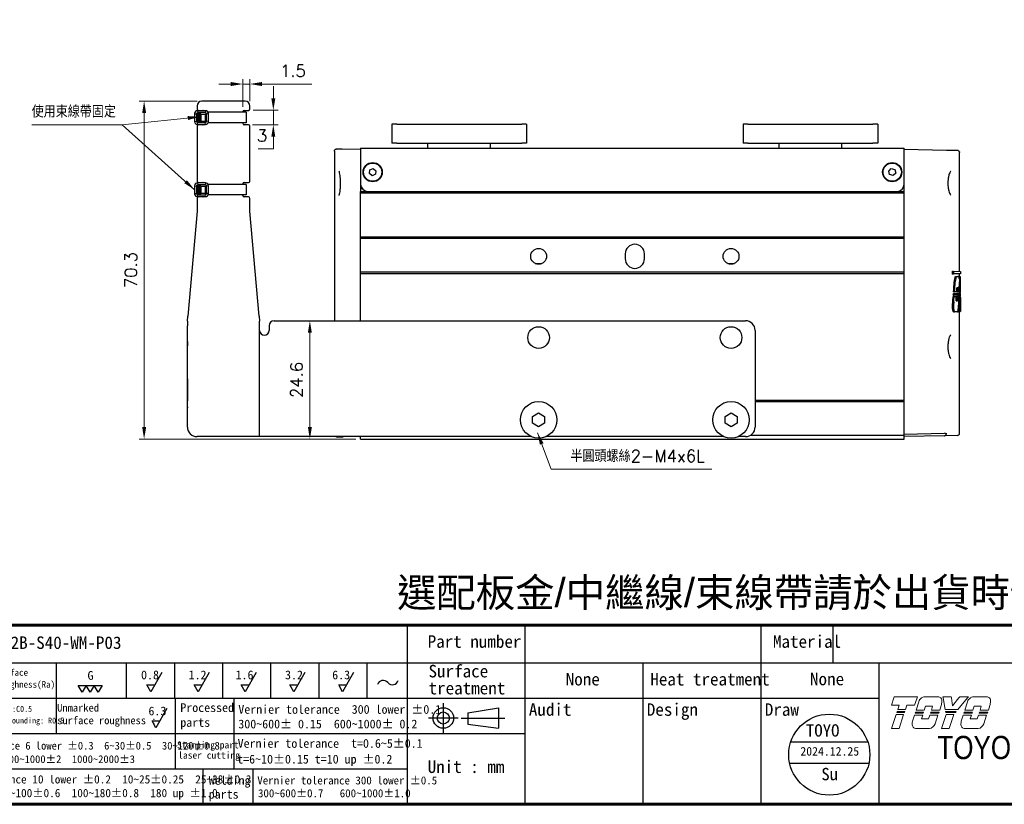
# Model space of a CAD drawing. Header units: inches. Extents: x 0 to 5766, y -2164 to 1330.
# Tile 190 of 217: x 5434 to 5639, y -630 to -467. Entities that reach past the tile are written whole.
import ezdxf
from ezdxf.enums import TextEntityAlignment as Align

# ---------------------------------------------------------------- set-up
doc = ezdxf.new("R2010")
doc.units = ezdxf.units.IN
doc.header["$MEASUREMENT"] = 0
doc.linetypes.add('SLD-實線', pattern=[0])
for name, color, linetype, lineweight in [('AM_0', 7, 'Continuous', 30), ('AM_5', 3, 'Continuous', 15), ('可見 (ISO)', 7, 'Continuous', 25)]:
    doc.layers.add(name, color=color, linetype=linetype, lineweight=lineweight)
doc.layers.add('BORDER', color=7, linetype='Continuous')
doc.layers.add('圖框', color=7, linetype='SLD-實線')
doc.styles.add('SEACAD_arial_ttf', font='arial.ttf', dxfattribs={"height": 0.2})
doc.styles.get("Standard").update_dxf_attribs({"font": 'arial.ttf'})
doc.styles.add('尺寸標註', font='romans.shx', dxfattribs={"bigfont": 'CHINESET.SHX'})
doc.styles.add('標題欄', font='txt')
doc.dimstyles.new('CNS1', dxfattribs={"dimtxt": 2.5, "dimasz": 2.5, "dimexe": 1, "dimexo": 1, "dimgap": 1.5, "dimtad": 1, "dimtoh": 1, "dimdec": 1, "dimdsep": 46, "dimtxsty": '尺寸標註', "dimcen": 0, "dimclrd": 2, "dimclre": 2, "dimclrt": 1, "dimadec": 0, "dimazin": 2, "dimtp": 0.1, "dimtm": 0.1, "dimtfac": 0.71, "dimtdec": 1, "dimtmove": 0, "dimatfit": 0, "dimfxl": 0, "dimlwd": 13, "dimlwe": 13, "dimarcsym": 0})
doc.dimstyles.new('CNS1$0', dxfattribs={"dimtxt": 2.5, "dimasz": 2.5, "dimexe": 1, "dimexo": 1, "dimgap": 1.5, "dimtad": 1, "dimtoh": 1, "dimdec": 1, "dimdsep": 46, "dimtxsty": '尺寸標註', "dimcen": 0, "dimclrd": 2, "dimclre": 2, "dimclrt": 1, "dimadec": 0, "dimazin": 2, "dimtp": 0.1, "dimtm": 0.1, "dimtfac": 0.71, "dimtdec": 1, "dimtmove": 0, "dimatfit": 0, "dimfxl": 0, "dimlwd": 13, "dimlwe": 13, "dimarcsym": 0})

# ---------------------------------------------------------------- blocks, each defined once
blk = doc.blocks.new('A4-英文圖框-橫式')
at = {"layer": 'BORDER', "color": 123, "linetype": 'Continuous', "lineweight": 60, "ltscale": 25.4}
blk.add_line((2151.7, -57.78), (2549.79, -57.78), dxfattribs=at)
at = {"layer": 'BORDER', "color": 60, "linetype": 'Continuous', "ltscale": 25.4}
for p, q in [((2364.21, -57.78), (2364.21, -95.06)), ((2388.73, -65.63), (2388.73, -57.78)), ((2437.78, -65.63), (2437.78, -57.78)), ((2452.78, -65.63), (2452.78, -57.78)), ((2151.7, -65.63), (2549.79, -65.63)), ((2291.22, -65.63), (2291.22, -80.35)), ((2305.82, -65.63), (2305.82, -72.99)), ((2315.82, -65.63), (2315.82, -72.99)), ((2325.82, -65.63), (2325.82, -72.99)), ((2335.82, -65.63), (2335.82, -72.99)), ((2345.82, -65.63), (2345.82, -72.99)), ((2355.82, -65.63), (2355.82, -72.99)), ((2364.21, -65.63), (2364.21, -95.06)), ((2364.22, -65.63), (2364.22, -72.99)), ((2364.22, -65.63), (2364.22, -72.99)), ((2388.73, -95.06), (2388.73, -65.63)), ((2413.26, -95.06), (2413.26, -65.63)), ((2437.78, -95.06), (2437.78, -65.63)), ((2462.31, -95.06), (2462.31, -65.63)), ((2151.7, -72.99), (2364.21, -72.99)), ((2315.96, -72.99), (2315.96, -80.35)), ((2328.19, -72.99), (2328.19, -80.35)), ((2364.21, -72.99), (2462.31, -72.99)), ((2151.7, -80.35), (2364.21, -80.35)), ((2315.96, -80.35), (2315.96, -87.7)), ((2328.19, -80.35), (2328.19, -87.7)), ((2364.21, -80.35), (2388.73, -80.35)), ((2151.7, -87.7), (2364.21, -87.7)), ((2321.74, -87.7), (2321.74, -95.06)), ((2332.11, -87.7), (2332.11, -95.06)), ((2364.21, -95.06), (2549.79, -95.06))]:
    blk.add_line(p, q, dxfattribs=at)
at = {"layer": 'BORDER', "color": 2, "linetype": 'Continuous', "ltscale": 25.4}
for p, q in [((2313.17, -67.68), (2310.88, -71.65)), ((2323.06, -67.68), (2320.77, -71.65)), ((2332.82, -67.68), (2330.53, -71.65)), ((2342.95, -67.68), (2340.66, -71.65)), ((2353.07, -67.68), (2350.78, -71.65)), ((2296.65, -71.76), (2295.82, -70.33)), ((2295.82, -70.33), (2297.47, -70.33)), ((2297.47, -70.33), (2296.65, -71.76)), ((2298.3, -71.76), (2297.47, -70.33)), ((2297.47, -70.33), (2299.12, -70.33)), ((2299.12, -70.33), (2298.3, -71.76)), ((2299.94, -71.76), (2299.12, -70.33)), ((2299.12, -70.33), (2300.77, -70.33)), ((2300.77, -70.33), (2299.94, -71.76)), ((2310.88, -71.65), (2310.05, -70.22)), ((2310.05, -70.22), (2311.7, -70.22)), ((2320.77, -71.65), (2319.94, -70.22)), ((2319.94, -70.22), (2321.59, -70.22)), ((2330.53, -71.65), (2329.7, -70.22)), ((2329.7, -70.22), (2331.35, -70.22)), ((2340.66, -71.65), (2339.84, -70.22)), ((2339.84, -70.22), (2341.48, -70.22)), ((2350.78, -71.65), (2349.96, -70.22)), ((2349.96, -70.22), (2351.61, -70.22)), ((2314.27, -75.17), (2311.98, -79.13)), ((2311.98, -79.13), (2311.16, -77.71)), ((2311.16, -77.71), (2312.8, -77.71))]:
    blk.add_line(p, q, dxfattribs=at)
at = {"layer": 'BORDER', "color": 4, "linetype": 'Continuous', "ltscale": 25.4}
for p, q in [((2371.71, -74.01), (2371.71, -80.23)), ((2374.82, -77.12), (2368.6, -77.12)), ((2375.39, -77.12), (2384.51, -77.12))]:
    blk.add_line(p, q, dxfattribs=at)
at = {"layer": 'BORDER', "color": 7, "linetype": 'Continuous', "ltscale": 25.4}
for p, q in [((2376.83, -76.06), (2383.16, -74.99)), ((2383.16, -74.99), (2383.16, -79.24)), ((2376.83, -76.06), (2376.83, -78.37)), ((2376.83, -78.37), (2383.16, -79.24))]:
    blk.add_line(p, q, dxfattribs=at)
at = {"layer": 'BORDER', "color": 123, "linetype": 'Continuous', "lineweight": 60, "ltscale": 25.4}
blk.add_lwpolyline([(2151.7, 188.79), (2555.09, 188.79), (2555.09, -95.06), (2151.7, -95.06)], close=True, dxfattribs=at)
at = {"layer": 'BORDER', "color": 7, "linetype": 'Continuous', "ltscale": 25.4}
for radius in [2.13, 1.26]:
    blk.add_circle((2371.71, -77.12), radius, dxfattribs=at)
at = {"layer": 'BORDER', "color": 2, "linetype": 'Continuous', "ltscale": 25.4}
for centre, start, end in [((2359.2, -70.55), 39.8056, 162.5792), ((2361.14, -68.94), 219.8056, 342.5792)]:
    blk.add_arc(centre, 1.26, start, end, dxfattribs=at)
at = {"layer": '可見 (ISO)', "lineweight": 5}
for p, q in [((2464.86, -74.45), (2465.34, -72.94)), ((2465.42, -72.7), (2465.34, -72.94)), ((2465.42, -72.7), (2470.26, -72.7)), ((2470.18, -72.94), (2469.69, -74.45)), ((2470.18, -72.94), (2470.26, -72.7)), ((2471.8, -72.7), (2474.55, -72.7)), ((2475.55, -72.7), (2475.59, -72.94)), ((2475.55, -72.7), (2477.31, -72.7)), ((2476.04, -75.35), (2475.59, -72.94)), ((2477.34, -72.94), (2477.31, -72.7)), ((2477.34, -72.94), (2477.59, -74.57)), ((2477.59, -74.57), (2478.86, -72.94)), ((2480.66, -72.94), (2478.67, -75.35)), ((2479.05, -72.7), (2478.86, -72.94)), ((2479.05, -72.7), (2480.86, -72.7)), ((2480.66, -72.94), (2480.86, -72.7)), ((2481.92, -72.7), (2484.68, -72.7)), ((2466.49, -74.45), (2464.86, -74.45)), ((2466.2, -75.35), (2466.49, -74.45)), ((2467.77, -75.35), (2466.2, -75.35)), ((2468.06, -74.45), (2467.77, -75.35)), ((2469.69, -74.45), (2468.06, -74.45)), ((2469.97, -75.48), (2470.53, -73.73)), ((2471.69, -75.48), (2469.97, -75.48)), ((2471.95, -74.66), (2471.69, -75.48)), ((2473.43, -74.66), (2471.95, -74.66)), ((2473.17, -75.48), (2473.43, -74.66)), ((2474.89, -75.48), (2473.17, -75.48)), ((2475.2, -74.5), (2474.89, -75.48)), ((2478.67, -75.35), (2476.04, -75.35)), ((2480.09, -75.48), (2480.65, -73.73)), ((2481.81, -75.48), (2480.09, -75.48)), ((2482.08, -74.66), (2481.81, -75.48)), ((2483.55, -74.66), (2482.08, -74.66)), ((2483.29, -75.48), (2483.55, -74.66)), ((2485.01, -75.48), (2483.29, -75.48)), ((2485.33, -74.5), (2485.01, -75.48)), ((2464.9, -79.28), (2465.84, -76.38)), ((2465.84, -76.38), (2467.4, -76.38)), ((2465.99, -75.96), (2466.06, -75.75)), ((2467.55, -75.96), (2465.99, -75.96)), ((2466.06, -75.75), (2467.62, -75.75)), ((2467.4, -76.38), (2466.47, -79.28)), ((2467.62, -75.75), (2467.55, -75.96)), ((2469.25, -77.77), (2469.66, -76.5)), ((2469.66, -76.5), (2471.36, -76.5)), ((2469.79, -76.08), (2469.86, -75.88)), ((2471.49, -76.08), (2469.79, -76.08)), ((2469.86, -75.88), (2471.56, -75.88)), ((2471.36, -76.5), (2471.09, -77.31)), ((2471.09, -77.31), (2472.57, -77.31)), ((2471.56, -75.88), (2471.49, -76.08)), ((2472.57, -77.31), (2472.83, -76.5)), ((2472.83, -76.5), (2474.53, -76.5)), ((2472.99, -76.08), (2473.06, -75.88)), ((2474.69, -76.08), (2472.99, -76.08)), ((2473.06, -75.88), (2474.76, -75.88)), ((2474.53, -76.5), (2473.94, -78.35)), ((2474.76, -75.88), (2474.69, -76.08)), ((2475.3, -79.28), (2476.23, -76.38)), ((2476.16, -75.96), (2476.12, -75.75)), ((2476.12, -75.75), (2478.35, -75.75)), ((2478.18, -75.96), (2476.16, -75.96)), ((2476.23, -76.38), (2477.8, -76.38)), ((2477.8, -76.38), (2476.87, -79.28)), ((2478.35, -75.75), (2478.18, -75.96)), ((2479.37, -77.77), (2479.78, -76.5)), ((2479.78, -76.5), (2481.48, -76.5)), ((2479.92, -76.08), (2479.98, -75.88)), ((2481.61, -76.08), (2479.92, -76.08)), ((2479.98, -75.88), (2481.68, -75.88)), ((2481.48, -76.5), (2481.22, -77.31)), ((2481.22, -77.31), (2482.69, -77.31)), ((2481.68, -75.88), (2481.61, -76.08)), ((2482.69, -77.31), (2482.95, -76.5)), ((2482.95, -76.5), (2484.65, -76.5)), ((2483.11, -76.08), (2483.18, -75.88)), ((2484.81, -76.08), (2483.11, -76.08)), ((2483.18, -75.88), (2484.88, -75.88)), ((2484.65, -76.5), (2484.06, -78.35)), ((2484.88, -75.88), (2484.81, -76.08)), ((2466.47, -79.28), (2464.9, -79.28)), ((2472.78, -79.33), (2470.03, -79.33)), ((2476.87, -79.28), (2475.3, -79.28)), ((2482.91, -79.33), (2480.15, -79.33))]:
    blk.add_line(p, q, dxfattribs=at)
for centre, radius, start, end in [((2471.99, -74.24), 1.55, 123.3001, 160.8894), ((2474.52, -73.55), 0.85, 349.7215, 45.5037), ((2482.12, -74.24), 1.55, 123.3001, 160.8894), ((2484.64, -73.55), 0.85, 349.7215, 45.5037), ((2469.75, -73.08), 5.64, 345.4024, 353.6243), ((2479.87, -73.08), 5.64, 345.4024, 353.6243), ((2474.81, -78.7), 5.64, 170.4732, 176.6243), ((2484.93, -78.7), 5.64, 170.4732, 176.6243), ((2470.02, -78.48), 0.85, 172.7215, 270.3361), ((2472.48, -77.8), 1.55, 281.1769, 339.4117), ((2480.15, -78.48), 0.85, 172.7215, 270.3361), ((2482.61, -77.8), 1.55, 281.1769, 339.4117)]:
    blk.add_arc(centre, radius, start, end, dxfattribs=at)
for points, knots in [([(2471.14, -72.94), (2471.22, -72.89), (2471.31, -72.84), (2471.53, -72.75), (2471.66, -72.72), (2471.8, -72.7)], [0.7632588, 0.7632588, 0.7632588, 0.7632588, 0.8183582, 0.8183582, 0.8969132, 0.8969132, 0.8969132, 0.8969132]), ([(2475.11, -72.94), (2475.04, -72.87), (2474.94, -72.81), (2474.75, -72.73), (2474.65, -72.71), (2474.55, -72.7)], [0.3846511, 0.3846511, 0.3846511, 0.3846511, 0.4469665, 0.4469665, 0.5029651, 0.5029651, 0.5029651, 0.5029651]), ([(2481.26, -72.94), (2481.34, -72.89), (2481.43, -72.84), (2481.65, -72.75), (2481.79, -72.72), (2481.92, -72.7)], [0.7632591, 0.7632591, 0.7632591, 0.7632591, 0.8183584, 0.8183584, 0.8969135, 0.8969135, 0.8969135, 0.8969135]), ([(2485.23, -72.94), (2485.16, -72.87), (2485.06, -72.81), (2484.87, -72.73), (2484.77, -72.71), (2484.68, -72.7)], [0.3846512, 0.3846512, 0.3846512, 0.3846512, 0.4469719, 0.4469719, 0.5029651, 0.5029651, 0.5029651, 0.5029651])]:
    blk.add_open_spline(points, degree=3, knots=knots, dxfattribs=at)
at = {"layer": 'BORDER', "color": 7, "linetype": 'Continuous', "ltscale": 25.4, "style": 'SEACAD_arial_ttf', "width": 0.8}
blk.add_text('TOYO Automation Co., Ltd.', height=4.8353, dxfattribs=at).set_placement((2474.42, -80.83), align=Align.TOP_LEFT)
at = {"layer": '圖框', "style": '標題欄'}
for s, height, p in [('Part number', 2.6053, (2368.46, -59.91)), (' Material', 2.605, (2438.46, -59.91)), ('Surface', 1.377, (2278.84, -66.96)), ('G', 1.82, (2297.75, -67.35)), ('0.8', 1.824, (2308.88, -67.24)), ('1.2', 1.824, (2318.77, -67.24)), ('1.6', 1.824, (2328.53, -67.24)), ('3.2', 1.824, (2338.81, -67.24)), ('6.3', 1.824, (2348.61, -67.24)), ('Surface', 2.605, (2368.64, -66.07)), ('Roughness(Ra)', 1.377, (2278.84, -69.44)), ('Heat treatment', 2.6053, (2414.74, -67.75)), ('treatment', 2.605, (2368.64, -69.6)), ('Unmarked chamfer :C0.5', 1.2273, (2267.87, -74.6)), ('Unmarked', 1.596, (2291.45, -74.18)), ('6.3', 1.824, (2310.42, -74.74)), ('Processed', 1.824, (2317.04, -74.04)), ('Vernier tolerance  300 lower %%P0.1', 1.8237, (2329.1, -74.41)), ('Audit', 2.605, (2389.49, -74.05)), ('Design', 2.605, (2414.01, -74.05)), ('Draw', 2.605, (2438.54, -74.05)), ('Unmarked corner rounding: R0.5', 1.2273, (2267.85, -77.03)), ('surface roughness :', 1.5965, (2291.45, -76.81)), ('parts', 1.824, (2317.04, -77.12)), ('300~600%%P 0.15  600~1000%%P 0.2', 1.8237, (2329.1, -77.45)), ('Vernier tolerance  t=0.6~5%%P0.1', 1.8237, (2328.96, -81.48)), ('Vernier tolerance 6 lower %%P0.3  6~30%%P0.5  30~120%%P0.8', 1.6062, (2265.15, -82.07)), ('Stamping part', 1.4514, (2316.36, -81.99)), ('120~400%%P1.2  400~1000%%P2  1000~2000%%P3', 1.6062, (2265, -84.87)), ('laser cutting', 1.4514, (2316.61, -84.12)), ('t=6~10%%P0.15 t=10 up %%P0.2', 1.8237, (2328.87, -84.76)), ('Unit : mm', 2.605, (2368.45, -85.94)), ('Vernier tolerance 10 lower %%P0.2  10~25%%P0.25  25~38%%P0.3', 1.7169, (2265.25, -89.01)), ('Welding', 1.824, (2322.95, -89.17)), ('Vernier tolerance 300 lower %%P0.5  ', 1.6654, (2333.05, -89.26)), ('38~50%%P0.5  50~100%%P0.6  100~180%%P0.8  180 up %%P1.0', 1.7169, (2265.25, -91.86)), ('300~600%%P0.7   600~1000%%P1.0', 1.6654, (2333.19, -91.93)), ('parts', 1.824, (2322.95, -92.06))]:
    blk.add_text(s, height=height, dxfattribs=at).set_placement(p, align=Align.TOP_LEFT)
blk = doc.blocks.new('*D504')
at = {"layer": 'AM_5', "color": 2, "lineweight": 13}
for p, q in [((5471.1, -483.55), (5459.1, -483.55)), ((5460.1, -486.05), (5460.1, -551.33)), ((5504.1, -553.83), (5459.1, -553.83))]:
    blk.add_line(p, q, dxfattribs=at)
at = {"layer": 'AM_5', "color": 2}
for points in [[(5459.69, -486.05), (5460.52, -486.05), (5460.1, -483.55)], [(5459.69, -551.33), (5460.52, -551.33), (5460.1, -553.83)]]:
    blk.add_solid(points, dxfattribs=at)
at = {"layer": 'Defpoints', "color": 0}
for p in [(5472.1, -483.55), (5460.1, -553.83), (5505.1, -553.83)]:
    blk.add_point(p, dxfattribs=at)
at = {"layer": 'AM_5', "color": 1, "insert": (5457.35, -518.69), "char_height": 2.5, "attachment_point": 5, "rotation": 90, "style": '尺寸標註'}
blk.add_mtext('70.3', dxfattribs=at)
blk = doc.blocks.new('*D505')
at = {"layer": 'AM_5', "color": 2, "lineweight": 13}
for p, q in [((5488.1, -529.23), (5495.55, -529.23)), ((5494.55, -531.73), (5494.55, -551.33)), ((5504.1, -553.83), (5493.55, -553.83))]:
    blk.add_line(p, q, dxfattribs=at)
at = {"layer": 'AM_5', "color": 2}
for points in [[(5494.14, -531.73), (5494.97, -531.73), (5494.55, -529.23)], [(5494.14, -551.33), (5494.97, -551.33), (5494.55, -553.83)]]:
    blk.add_solid(points, dxfattribs=at)
at = {"layer": 'Defpoints', "color": 0}
for p in [(5487.1, -529.23), (5494.55, -553.83), (5505.1, -553.83)]:
    blk.add_point(p, dxfattribs=at)
at = {"layer": 'AM_5', "color": 1, "insert": (5491.8, -541.53), "char_height": 2.5, "attachment_point": 5, "rotation": 90, "style": '尺寸標註'}
blk.add_mtext('24.6', dxfattribs=at)
blk = doc.blocks.new('*D519')
at = {"layer": 'AM_5', "color": 2, "lineweight": 13}
for p, q in [((5486.96, -482.98), (5486.96, -480.48)), ((5482.8, -485.48), (5487.96, -485.48)), ((5486.96, -485.48), (5486.96, -488.48)), ((5482.62, -488.48), (5487.96, -488.48)), ((5486.96, -490.98), (5486.96, -493.48)), ((5486.96, -493.48), (5483.79, -493.48))]:
    blk.add_line(p, q, dxfattribs=at)
at = {"layer": 'AM_5', "color": 2}
for points in [[(5486.54, -482.98), (5487.37, -482.98), (5486.96, -485.48)], [(5486.54, -490.98), (5487.37, -490.98), (5486.96, -488.48)]]:
    blk.add_solid(points, dxfattribs=at)
at = {"layer": 'Defpoints', "color": 0}
for p in [(5481.8, -485.48), (5481.62, -488.48), (5486.96, -488.48)]:
    blk.add_point(p, dxfattribs=at)
at = {"layer": 'AM_5', "color": 1, "insert": (5484.62, -490.73), "char_height": 2.5, "attachment_point": 5, "style": '尺寸標註'}
blk.add_mtext('3', dxfattribs=at)
blk = doc.blocks.new('*D520')
at = {"layer": 'AM_5', "color": 2, "lineweight": 13}
for p, q in [((5478.1, -480.01), (5475.6, -480.01)), ((5480.6, -484.78), (5480.6, -479.01)), ((5480.6, -480.01), (5482.1, -480.01)), ((5482.1, -483.55), (5482.1, -479.01)), ((5484.6, -480.01), (5494.99, -480.01))]:
    blk.add_line(p, q, dxfattribs=at)
at = {"layer": 'AM_5', "color": 2}
for points in [[(5478.1, -479.59), (5478.1, -480.43), (5480.6, -480.01)], [(5484.6, -479.59), (5484.6, -480.43), (5482.1, -480.01)]]:
    blk.add_solid(points, dxfattribs=at)
at = {"layer": 'Defpoints', "color": 0}
for p in [(5482.1, -480.01), (5482.1, -484.55), (5480.6, -485.78)]:
    blk.add_point(p, dxfattribs=at)
at = {"layer": 'AM_5', "color": 1, "insert": (5491.04, -477.26), "char_height": 2.5, "attachment_point": 5, "style": '尺寸標註'}
blk.add_mtext('1.5', dxfattribs=at)

msp = doc.modelspace()

# ---------------------------------------------------------------- hatches: boundary and pattern name
h = msp.add_hatch()
h.set_pattern_fill('ANSI34', color=256, scale=0.01, angle=45)
h.set_pattern_definition([(90, (3846.79971, 426.32503), (-0.1905, 5e-17), []), (90, (3846.83146, 426.35678), (-0.1905, 5e-17), []), (90, (3846.86321, 426.38853), (-0.1905, 5e-17), []), (90, (3846.89496, 426.42028), (-0.1905, 5e-17), [])])
h.paths.add_polyline_path([(5471.887, -486.479), (5471.216, -486.379), (5471.216, -487.592), (5471.887, -487.492)])
h = msp.add_hatch()
h.set_pattern_fill('ANSI34', color=256, scale=0.01, angle=45)
h.set_pattern_definition([(90, (3846.79971, 411.32503), (-0.1905, 5e-17), []), (90, (3846.83146, 411.35678), (-0.1905, 5e-17), []), (90, (3846.86321, 411.38853), (-0.1905, 5e-17), []), (90, (3846.89496, 411.42028), (-0.1905, 5e-17), [])])
h.paths.add_polyline_path([(5471.887, -501.479), (5471.216, -501.379), (5471.216, -502.592), (5471.887, -502.492)])

# ---------------------------------------------------------------- linework, layer by layer
for p, q in [((5470.587, -486.15), (5470.587, -487.821)), ((5470.587, -486.15), (5470.987, -486.25)), ((5472.857, -485.55), (5471.187, -485.55)), ((5471.187, -485.55), (5471.287, -485.95)), ((5471.216, -486.379), (5471.887, -486.479)), ((5471.887, -486.25), (5471.887, -486.15)), ((5471.887, -486.25), (5472.857, -486.25)), ((5472.857, -485.55), (5472.757, -485.95)), ((5473.457, -486.15), (5473.057, -486.25)), ((5473.457, -487.821), (5473.457, -486.15)), ((5481.324, -485.879), (5481.324, -488.083)), ((5470.587, -487.821), (5470.987, -487.721)), ((5471.187, -488.421), (5471.287, -488.021)), ((5471.187, -488.421), (5472.857, -488.421)), ((5471.216, -487.592), (5471.887, -487.492)), ((5471.887, -487.821), (5471.287, -487.821)), ((5471.887, -487.821), (5471.887, -487.721)), ((5471.887, -487.721), (5472.857, -487.721)), ((5472.857, -488.421), (5472.757, -488.021)), ((5473.457, -487.821), (5473.057, -487.721)), ((5481.324, -488.083), (5473.397, -488.083)), ((5470.587, -501.15), (5470.587, -502.821)), ((5470.587, -501.15), (5470.987, -501.25)), ((5472.857, -500.55), (5471.187, -500.55)), ((5471.187, -500.55), (5471.287, -500.95)), ((5471.216, -501.379), (5471.887, -501.479)), ((5471.887, -501.25), (5471.887, -501.15)), ((5471.887, -501.25), (5472.857, -501.25)), ((5472.857, -500.55), (5472.757, -500.95)), ((5473.457, -501.15), (5473.057, -501.25)), ((5473.457, -502.821), (5473.457, -501.15)), ((5481.324, -500.879), (5481.324, -503.083)), ((5470.587, -502.821), (5470.987, -502.721)), ((5471.187, -503.421), (5471.287, -503.021)), ((5471.187, -503.421), (5472.857, -503.421)), ((5471.216, -502.592), (5471.887, -502.492)), ((5471.887, -502.821), (5471.287, -502.821)), ((5471.887, -502.821), (5471.887, -502.721)), ((5471.887, -502.721), (5472.857, -502.721)), ((5472.857, -503.421), (5472.757, -503.021)), ((5473.457, -502.821), (5473.057, -502.721)), ((5481.324, -503.083), (5473.397, -503.083))]:
    msp.add_line(p, q)
at = {"color": 1}
for p, q in [((5594.544, -616.764), (5610.515, -616.764)), ((5594.29, -621.225), (5610.769, -621.225))]:
    msp.add_line(p, q, dxfattribs=at)
for points in [[(5470.987, -486.25), (5470.987, -487.721, 0.4142136), (5471.287, -488.021), (5472.757, -488.021, 0.4142136), (5473.057, -487.721), (5473.057, -486.25, 0.4142136), (5472.757, -485.95), (5471.287, -485.95, 0.4142136)], [(5470.987, -501.25), (5470.987, -502.721, 0.4142136), (5471.287, -503.021), (5472.757, -503.021, 0.4142136), (5473.057, -502.721), (5473.057, -501.25, 0.4142136), (5472.757, -500.95), (5471.287, -500.95, 0.4142136)]]:
    msp.add_lwpolyline(points, format="xyb", close=True)
for points in [[(5471.887, -486.15), (5471.287, -486.15, 0.4142136), (5471.187, -486.25), (5471.187, -487.721, 0.4142136), (5471.287, -487.821)], [(5471.887, -501.15), (5471.287, -501.15, 0.4142136), (5471.187, -501.25), (5471.187, -502.721, 0.4142136), (5471.287, -502.821)]]:
    msp.add_lwpolyline(points, format="xyb")
for points in [[(5471.887, -486.179), (5471.887, -487.792), (5471.216, -487.792), (5471.216, -486.179)], [(5471.887, -501.179), (5471.887, -502.792), (5471.216, -502.792), (5471.216, -501.179)]]:
    msp.add_lwpolyline(points, close=True)
for points in [[(5472.857, -487.721), (5472.857, -486.25)], [(5481.324, -485.879), (5473.393, -485.879)], [(5472.857, -502.721), (5472.857, -501.25)], [(5481.324, -500.879), (5473.393, -500.879)]]:
    msp.add_lwpolyline(points)
msp.add_circle((5602.529, -619.456), 8.427, dxfattribs=at)
for centre, start, end in [((5471.187, -486.15), 90, 180), ((5472.857, -486.15), 0, 90), ((5471.187, -487.821), 180, 270), ((5472.857, -487.821), 270, 0), ((5471.187, -501.15), 90, 180), ((5472.857, -501.15), 0, 90), ((5471.187, -502.821), 180, 270), ((5472.857, -502.821), 270, 0)]:
    msp.add_arc(centre, 0.6, start, end)
at = {"layer": '可見 (ISO)'}
for p, q in [((5471.104, -484.553), (5471.104, -485.181)), ((5481.104, -483.553), (5472.104, -483.553)), ((5482.104, -485.181), (5482.104, -484.553)), ((5471.404, -485.481), (5472.304, -485.481)), ((5480.604, -485.879), (5480.604, -485.781)), ((5480.904, -485.481), (5481.804, -485.481)), ((5471.104, -488.781), (5471.104, -500.181)), ((5472.304, -488.481), (5471.404, -488.481)), ((5480.604, -488.181), (5480.604, -488.083)), ((5481.804, -488.481), (5480.904, -488.481)), ((5482.104, -500.181), (5482.104, -488.781)), ((5512.604, -488.335), (5511.604, -488.335)), ((5511.604, -488.335), (5511.604, -492.335)), ((5512.604, -488.335), (5538.604, -488.335)), ((5539.604, -488.335), (5538.604, -488.335)), ((5539.604, -488.335), (5539.604, -492.335)), ((5585.604, -488.335), (5584.604, -488.335)), ((5584.604, -488.335), (5584.604, -492.335)), ((5585.604, -488.335), (5611.604, -488.335)), ((5612.604, -488.335), (5611.604, -488.335)), ((5612.604, -488.335), (5612.604, -492.335)), ((5512.604, -492.335), (5511.604, -492.335)), ((5512.604, -492.335), (5538.604, -492.335)), ((5519.104, -493.335), (5519.104, -492.335)), ((5532.104, -493.335), (5532.104, -492.335)), ((5539.604, -492.335), (5538.604, -492.335)), ((5585.604, -492.335), (5584.604, -492.335)), ((5585.604, -492.335), (5611.604, -492.335)), ((5592.104, -493.335), (5592.104, -492.335)), ((5605.104, -493.335), (5605.104, -492.335)), ((5612.604, -492.335), (5611.604, -492.335)), ((5499.654, -493.999), (5499.654, -529.235)), ((5500.163, -493.499), (5501.288, -493.518)), ((5501.288, -493.518), (5505.104, -493.585)), ((5505.104, -493.335), (5618.104, -493.335)), ((5505.104, -493.335), (5505.104, -495.335)), ((5618.104, -495.335), (5618.104, -493.335)), ((5618.104, -493.585), (5626.877, -493.738)), ((5626.877, -493.738), (5629.113, -493.777)), ((5629.604, -518.978), (5629.604, -494.277)), ((5505.104, -495.335), (5505.104, -500.835)), ((5618.104, -500.835), (5618.104, -495.335)), ((5506.915, -498.632), (5507.003, -497.886)), ((5507.516, -499.08), (5506.915, -498.632)), ((5507.003, -497.886), (5507.692, -497.59)), ((5508.206, -498.784), (5507.516, -499.08)), ((5507.692, -497.59), (5508.294, -498.038)), ((5508.294, -498.038), (5508.206, -498.784)), ((5614.882, -498.129), (5615.422, -497.607)), ((5615.065, -498.857), (5614.882, -498.129)), ((5615.787, -499.063), (5615.065, -498.857)), ((5615.422, -497.607), (5616.143, -497.813)), ((5616.326, -498.541), (5615.787, -499.063)), ((5616.143, -497.813), (5616.326, -498.541)), ((5471.404, -500.481), (5472.304, -500.481)), ((5480.604, -500.879), (5480.604, -500.781)), ((5480.904, -500.481), (5481.804, -500.481)), ((5505.104, -500.835), (5505.104, -502.385)), ((5618.104, -502.385), (5618.104, -500.835)), ((5472.304, -503.481), (5471.404, -503.481)), ((5480.604, -503.181), (5480.604, -503.083)), ((5481.804, -503.481), (5480.904, -503.481)), ((5505.486, -501.835), (5505.104, -501.835)), ((5505.104, -502.335), (5506.604, -502.335)), ((5505.104, -502.635), (5505.104, -502.385)), ((5505.104, -511.785), (5505.104, -502.635)), ((5505.104, -502.635), (5618.104, -502.635)), ((5506.604, -502.335), (5616.604, -502.335)), ((5616.604, -502.335), (5618.104, -502.335)), ((5617.931, -501.535), (5618.104, -501.535)), ((5618.104, -502.635), (5618.104, -502.385)), ((5618.104, -511.785), (5618.104, -502.635)), ((5471.104, -503.781), (5471.104, -504.481)), ((5471.104, -504.481), (5471.104, -505.481)), ((5471.104, -505.481), (5471.104, -506.481)), ((5482.104, -504.481), (5482.104, -503.781)), ((5482.104, -505.481), (5482.104, -504.481)), ((5482.104, -506.481), (5482.104, -505.481)), ((5471.104, -506.481), (5469.192, -528.307)), ((5484.017, -528.307), (5482.104, -506.481)), ((5505.104, -512.085), (5505.104, -511.785)), ((5505.104, -511.785), (5618.104, -511.785)), ((5505.104, -519.085), (5505.104, -512.085)), ((5505.104, -512.085), (5618.104, -512.085)), ((5618.104, -512.085), (5618.104, -511.785)), ((5618.104, -519.085), (5618.104, -512.085)), ((5560.104, -515.335), (5560.104, -516.335)), ((5564.104, -516.335), (5564.104, -515.335)), ((5505.104, -519.385), (5505.104, -519.085)), ((5505.104, -519.085), (5618.104, -519.085)), ((5505.104, -529.235), (5505.104, -519.385)), ((5505.104, -519.385), (5618.104, -519.385)), ((5618.104, -519.385), (5618.104, -519.085)), ((5618.104, -545.713), (5618.104, -519.385)), ((5628.139, -518.953), (5628.346, -518.956)), ((5628.139, -519.514), (5628.139, -518.953)), ((5628.139, -519.514), (5628.346, -519.511)), ((5628.346, -518.956), (5629.804, -518.982)), ((5628.346, -518.956), (5628.346, -519.511)), ((5629.804, -519.485), (5628.346, -519.511)), ((5629.604, -520.099), (5629.604, -519.489)), ((5629.804, -518.982), (5629.804, -519.485)), ((5628.516, -521.139), (5628.722, -521.14)), ((5628.788, -520.031), (5628.992, -520.035)), ((5628.992, -520.035), (5629.46, -520.043)), ((5629.461, -520.043), (5629.259, -520.04)), ((5629.556, -520.098), (5629.756, -520.102)), ((5629.604, -520.046), (5629.743, -520.048)), ((5629.756, -520.102), (5629.803, -520.103)), ((5628.299, -523.93), (5628.506, -523.926)), ((5628.33, -523.538), (5628.536, -523.542)), ((5628.359, -523.249), (5628.566, -523.246)), ((5628.946, -523.918), (5628.506, -523.926)), ((5628.536, -523.542), (5628.969, -523.549)), ((5628.993, -523.238), (5628.566, -523.246)), ((5629.007, -523.917), (5629.211, -523.914)), ((5629.026, -523.55), (5629.229, -523.554)), ((5629.043, -523.237), (5629.246, -523.234)), ((5629.29, -522.354), (5629.047, -522.358)), ((5629.488, -523.909), (5629.211, -523.914)), ((5629.229, -523.554), (5629.501, -523.558)), ((5629.513, -523.229), (5629.246, -523.234)), ((5629.496, -523.367), (5629.696, -523.363)), ((5629.496, -523.696), (5629.671, -523.699)), ((5629.604, -523.698), (5629.604, -523.365)), ((5629.604, -523.56), (5629.803, -523.564)), ((5629.671, -523.699), (5629.787, -523.701)), ((5629.785, -523.362), (5629.696, -523.363)), ((5629.786, -523.224), (5629.802, -523.224)), ((5629.789, -523.904), (5629.804, -523.903)), ((5628.187, -525.316), (5628.394, -525.317)), ((5628.278, -524.194), (5628.484, -524.197)), ((5628.484, -524.197), (5628.933, -524.205)), ((5628.875, -525.091), (5629.147, -525.096)), ((5628.992, -524.206), (5629.195, -524.21)), ((5629.195, -524.21), (5629.479, -524.215)), ((5629.447, -524.047), (5629.648, -524.044)), ((5629.474, -524.352), (5629.627, -524.355)), ((5629.604, -524.354), (5629.604, -524.044)), ((5629.604, -524.217), (5629.804, -524.22)), ((5629.627, -524.355), (5629.791, -524.357)), ((5629.789, -524.041), (5629.648, -524.044)), ((5629.795, -525.324), (5629.803, -525.324)), ((5629.804, -524.371), (5629.804, -527.209)), ((5628.145, -526.189), (5628.353, -526.189)), ((5628.379, -527.367), (5628.585, -527.364)), ((5629.184, -527.353), (5628.585, -527.364)), ((5629.184, -527.353), (5629.34, -527.351)), ((5629.594, -527.346), (5629.34, -527.351)), ((5629.594, -527.346), (5629.732, -527.344)), ((5629.604, -552.593), (5629.604, -527.346)), ((5629.801, -527.343), (5629.732, -527.344)), ((5629.798, -526.193), (5629.802, -526.193)), ((5629.801, -527.343), (5629.802, -527.343)), ((5469.104, -529.307), (5469.192, -528.307)), ((5469.104, -529.307), (5469.104, -530.307)), ((5484.017, -528.307), (5484.104, -529.307)), ((5484.104, -530.307), (5484.104, -529.307)), ((5487.104, -529.235), (5585.104, -529.235)), ((5469.104, -551.335), (5469.104, -530.307)), ((5484.104, -553.335), (5484.104, -530.307)), ((5484.104, -553.335), (5484.104, -531.235)), ((5486.104, -530.235), (5486.104, -531.235)), ((5587.104, -531.235), (5587.104, -551.335)), ((5469.104, -533.545), (5469.084, -533.585)), ((5469.084, -533.585), (5469.104, -533.585)), ((5469.084, -533.585), (5469.084, -534.435)), ((5469.084, -541.285), (5469.084, -536.385)), ((5469.084, -541.285), (5469.084, -544.103)), ((5469.084, -544.103), (5469.084, -545.86)), ((5469.084, -547.135), (5469.084, -545.86)), ((5587.104, -545.713), (5618.104, -545.713)), ((5587.104, -546.013), (5618.104, -546.013)), ((5618.104, -546.013), (5618.104, -545.713)), ((5618.104, -553.013), (5618.104, -546.013)), ((5540.854, -549.113), (5542.104, -548.392)), ((5542.104, -548.392), (5543.354, -549.113)), ((5580.854, -549.113), (5582.104, -548.392)), ((5582.104, -548.392), (5583.354, -549.113)), ((5540.854, -550.557), (5540.854, -549.113)), ((5542.104, -551.278), (5540.854, -550.557)), ((5543.354, -550.557), (5542.104, -551.278)), ((5543.354, -549.113), (5543.354, -550.557)), ((5580.854, -550.557), (5580.854, -549.113)), ((5582.104, -551.278), (5580.854, -550.557)), ((5583.354, -550.557), (5582.104, -551.278)), ((5583.354, -549.113), (5583.354, -550.557)), ((5484.104, -553.335), (5471.104, -553.335)), ((5540.624, -553.335), (5484.104, -553.335)), ((5500.163, -553.371), (5501.495, -553.348)), ((5502.24, -553.335), (5501.495, -553.348)), ((5505.104, -553.835), (5505.104, -553.335)), ((5505.104, -553.835), (5618.104, -553.835)), ((5580.624, -553.335), (5543.584, -553.335)), ((5585.104, -553.335), (5583.584, -553.335)), ((5586.193, -553.013), (5618.104, -553.013)), ((5618.104, -552.785), (5626.446, -552.639)), ((5618.104, -553.835), (5618.104, -553.013)), ((5626.446, -553.139), (5618.104, -553.285)), ((5629.113, -553.093), (5626.446, -553.139))]:
    msp.add_line(p, q, dxfattribs=at)
for centre, radius in [((5507.604, -498.335), 2), ((5507.604, -498.335), 1.9), ((5615.604, -498.335), 2), ((5615.604, -498.335), 1.9), ((5542.104, -515.835), 1.65), ((5582.104, -515.835), 1.65), ((5542.104, -532.735), 2.25), ((5582.104, -532.735), 2.25), ((5542.104, -549.835), 3.8), ((5582.104, -549.835), 3.8)]:
    msp.add_circle(centre, radius, dxfattribs=at)
for centre, radius, start, end in [((5472.104, -484.553), 1, 90, 180), ((5481.104, -484.553), 1, 0, 90), ((5471.404, -485.181), 0.3, 180, 270), ((5472.304, -485.781), 0.3, 50.4478, 90), ((5480.904, -485.781), 0.3, 90, 180), ((5481.804, -485.181), 0.3, 270, 0), ((5471.404, -488.781), 0.3, 90, 180), ((5472.304, -488.181), 0.3, 270, 307.02651), ((5480.904, -488.181), 0.3, 180, 270), ((5481.804, -488.781), 0.3, 0, 90), ((5471.404, -500.181), 0.3, 180, 270), ((5472.304, -500.781), 0.3, 50.4478, 90), ((5480.904, -500.781), 0.3, 90, 180), ((5481.804, -500.181), 0.3, 270, 0), ((5506.604, -500.835), 1.5, 180, 270), ((5616.604, -500.835), 1.5, 270, 0), ((5471.404, -503.781), 0.3, 90, 180), ((5472.304, -503.181), 0.3, 270, 307.02651), ((5480.904, -503.181), 0.3, 180, 270), ((5481.804, -503.781), 0.3, 0, 90), ((5562.104, -515.335), 2, 0, 180), ((5562.104, -516.335), 2, 180, 0), ((5487.104, -530.235), 1, 90, 180), ((5585.104, -531.235), 2, 0, 90), ((5485.104, -531.235), 1, 180, 0), ((5470.084, -547.135), 1, 180, 191.47834), ((5471.104, -551.335), 2, 180, 270), ((5585.104, -551.335), 2, 270, 0), ((5629.104, -552.593), 0.5, 271, 0), ((5500.154, -552.871), 0.5, 248.02499, 271)]:
    msp.add_arc(centre, radius, start, end, dxfattribs=at)
for centre, major_axis, ratio, start_param, end_param in [((5180.052, -489.589), (448.848, -25.582), 0.9518055, 6.2642646, 6.269211), ((5177.954, -489.573), (451.143, -25.713), 0.9518055, 6.2646368, 6.2695467), ((5145.089, -509.879), (484.002, 27.586), 0.9518055, 6.1944423, 6.1975194), ((5145.547, -511.025), (483.347, -27.549), 0.9518055, 0.0393822, 0.0401218), ((5143.597, -511.024), (485.493, -27.671), 0.9518055, 0.0331525, 0.0402002), ((5139.821, -521.864), (489.264, 27.886), 0.9518055, 6.220164, 6.2271504), ((5139.816, -521.845), (489.269, -27.886), 0.9518055, 0.056853, 0.0597896), ((5583.852, -487.991), (0.939, -140.965), 0.3244934, 1.3108457, 1.3137183), ((5583.856, -487.994), (0.942, -141.575), 0.3244814, 1.3120323, 1.3148391), ((5583.866, -499.239), (-0.944, -141.56), 0.3244486, 1.3977275, 1.400376), ((5165.578, -499.899), (463.541, 26.206), 0.9509983, 6.1709308, 6.1729261), ((5583.851, -498.667), (0.939, -140.968), 0.3244996, 1.3885418, 1.3911888), ((5168.552, -499.309), (460.377, -26.027), 0.9509983, 0.0047919, 0.0068007), ((5583.854, -498.669), (0.942, -141.578), 0.3244867, 1.3893688, 1.3919531), ((5166.567, -499.303), (462.559, -26.151), 0.9509983, 0.0050445, 0.0070438), ((5517.436, -518.227), (112.142, -3.079), 0.7718093, 6.251493, 6.2530846), ((5583.85, -509.908), (-0.942, -141.585), 0.3245038, 1.4739034, 1.4763909), ((5145.547, -511.025), (483.347, -27.549), 0.9518055, 0.0330276, 0.0333259), ((5583.854, -518.191), (3.21, -55.748), 0.8222369, 1.4184305, 1.4246401), ((5583.817, -525.741), (-0.855, 223.309), 0.2058993, 4.719215, 4.7207387), ((5583.854, -521.773), (0.942, -141.578), 0.3244874, 1.5535872, 1.555987), ((5186.069, -489.953), (442.823, -25.239), 0.9518055, 6.2591446, 6.2618121), ((5183.956, -489.933), (445.134, -25.371), 0.9518055, 6.2595327, 6.2621801), ((5160.959, -499.828), (468.136, 26.682), 0.9518055, 6.166747, 6.1687355), ((5164.072, -499.246), (464.835, -26.494), 0.9518055, 0.0014634, 0.0034665), ((5162.049, -499.24), (467.055, -26.62), 0.9518055, 0.0017179, 0.0037115), ((5583.854, -518.227), (3.277, -55.497), 0.8258607, 1.35713, 1.4115738), ((5147.472, -510.019), (481.621, 27.45), 0.9518055, 6.1881585, 6.1924571), ((5509.066, -523.037), (120.708, 3.42), 0.7876167, 6.2019079, 6.2223186), ((3623.314, -549.439), (1993.466, 230.921), 0.9884314, 6.1776604, 6.1786373), ((4268.755, -525.941), (1355.156, -128.728), 0.9828225, 0.0953049, 0.0975359), ((5583.854, -521.752), (0.94, -142.854), 0.3215892, 1.5436738, 1.5514016), ((5626.437, -553.14), (-0.355, -0.365), 0.9656926, 3.0494191, 3.9139005), ((5626.436, -552.641), (-0.411, -0.41), 0.7015402, 1.8431816, 2.186584)]:
    msp.add_ellipse(centre, major_axis=major_axis, ratio=ratio, start_param=start_param, end_param=end_param, dxfattribs=at)
for points, knots in [([(5499.654, -493.999), (5499.654, -493.945), (5499.663, -493.89), (5499.692, -493.804), (5499.708, -493.77), (5499.756, -493.692), (5499.792, -493.649), (5499.86, -493.593), (5499.888, -493.574), (5499.965, -493.532), (5500.019, -493.514), (5500.103, -493.5), (5500.133, -493.498), (5500.163, -493.499)], [0, 0, 0, 0, 0.016137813, 0.016137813, 0.027269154, 0.027269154, 0.043677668, 0.043677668, 0.053667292, 0.053667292, 0.070102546, 0.070102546, 0.079140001, 0.079140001, 0.079140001, 0.079140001]), ([(5629.113, -493.777), (5629.132, -493.777), (5629.151, -493.779), (5629.188, -493.784), (5629.206, -493.787), (5629.265, -493.802), (5629.305, -493.817), (5629.379, -493.857), (5629.413, -493.882), (5629.475, -493.939), (5629.502, -493.972), (5629.548, -494.042), (5629.566, -494.081), (5629.596, -494.171), (5629.604, -494.224), (5629.604, -494.277)], [0, 0, 0, 0, 0.005665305, 0.005665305, 0.011258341, 0.011258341, 0.023854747, 0.023854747, 0.036451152, 0.036451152, 0.049047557, 0.049047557, 0.061643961, 0.061643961, 0.077460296, 0.077460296, 0.077460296, 0.077460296]), ([(5500.905, -499.817), (5500.89, -499.547), (5500.868, -499.289), (5500.814, -498.837), (5500.782, -498.637), (5500.713, -498.325), (5500.675, -498.205), (5500.634, -498.117), (5500.623, -498.102), (5500.623, -498.101), (5500.623, -498.101), (5500.623, -498.101)], [0, 0, 0, 0, 0.08522935, 0.08522935, 0.17002885, 0.17002885, 0.25353373, 0.25353373, 0.28981566, 0.28981566, 0.29063087, 0.29063087, 0.29063087, 0.29063087]), ([(5627.799, -498.171), (5627.799, -498.171), (5627.781, -498.172), (5627.698, -498.245), (5627.628, -498.34), (5627.506, -498.593), (5627.449, -498.744), (5627.343, -499.113), (5627.294, -499.342), (5627.222, -499.833), (5627.198, -500.1), (5627.186, -500.435), (5627.185, -500.5), (5627.184, -500.614), (5627.184, -500.663), (5627.186, -500.858), (5627.191, -501.006), (5627.209, -501.263), (5627.219, -501.375), (5627.232, -501.484)], [0.00219978, 0.00219978, 0.00219978, 0.00219978, 0.06504522, 0.06504522, 0.14906437, 0.14906437, 0.22203678, 0.22203678, 0.30383275, 0.30383275, 0.38517008, 0.38517008, 0.40471341, 0.40471341, 0.41936575, 0.41936575, 0.46348354, 0.46348354, 0.49838754, 0.49838754, 0.49838754, 0.49838754]), ([(5500.623, -503.169), (5500.623, -503.169), (5500.623, -503.169), (5500.624, -503.168), (5500.632, -503.157), (5500.656, -503.108), (5500.676, -503.058), (5500.723, -502.902), (5500.752, -502.781), (5500.809, -502.467), (5500.837, -502.261), (5500.884, -501.798), (5500.903, -501.533), (5500.919, -501.124), (5500.923, -500.985), (5500.927, -500.705), (5500.927, -500.563), (5500.922, -500.217), (5500.915, -500.012), (5500.905, -499.817)], [0.04421697, 0.04421697, 0.04421697, 0.04421697, 0.04582335, 0.04582335, 0.07547831, 0.07547831, 0.12341846, 0.12341846, 0.19046962, 0.19046962, 0.27091754, 0.27091754, 0.35523941, 0.35523941, 0.39724236, 0.39724236, 0.43961143, 0.43961143, 0.50133522, 0.50133522, 0.50133522, 0.50133522]), ([(5627.232, -501.484), (5627.261, -501.736), (5627.304, -501.976), (5627.406, -502.392), (5627.466, -502.575), (5627.592, -502.866), (5627.661, -502.976), (5627.768, -503.094), (5627.799, -503.099), (5627.799, -503.099)], [0, 0, 0, 0, 0.08090816, 0.08090816, 0.16135105, 0.16135105, 0.24377258, 0.24377258, 0.32297478, 0.32297478, 0.32297478, 0.32297478]), ([(5628.516, -521.139), (5628.517, -521.12), (5628.519, -521.102), (5628.541, -520.868), (5628.57, -520.672), (5628.636, -520.359), (5628.678, -520.223), (5628.743, -520.088), (5628.766, -520.054), (5628.788, -520.031)], [0.0607615, 0.0607615, 0.0607615, 0.0607615, 0.066323, 0.066323, 0.13264601, 0.13264601, 0.20024195, 0.20024195, 0.23464923, 0.23464923, 0.23464923, 0.23464923]), ([(5628.992, -520.035), (5628.97, -520.057), (5628.947, -520.091), (5628.882, -520.226), (5628.841, -520.362), (5628.775, -520.674), (5628.746, -520.87), (5628.725, -521.103), (5628.723, -521.122), (5628.722, -521.14)], [-0.76669311, -0.76669311, -0.76669311, -0.76669311, -0.73239645, -0.73239645, -0.66495026, -0.66495026, -0.5987622, -0.5987622, -0.59321868, -0.59321868, -0.59321868, -0.59321868]), ([(5629.46, -520.043), (5629.461, -520.043), (5629.461, -520.043), (5629.476, -520.043), (5629.492, -520.068), (5629.52, -520.169), (5629.532, -520.245), (5629.55, -520.42), (5629.558, -520.531), (5629.569, -520.772), (5629.571, -520.904), (5629.571, -521.027), (5629.571, -521.067), (5629.571, -521.108), (5629.57, -521.149)], [0.44629876, 0.44629876, 0.44629876, 0.44629876, 0.44686073, 0.44686073, 0.48415741, 0.48415741, 0.52145409, 0.52145409, 0.55843519, 0.55843519, 0.5954163, 0.5954163, 0.5954163, 0.60745021, 0.60745021, 0.60745021, 0.60745021]), ([(5628.379, -527.367), (5628.353, -527.363), (5628.324, -527.338), (5628.267, -527.241), (5628.238, -527.163), (5628.194, -526.984), (5628.174, -526.872), (5628.148, -526.626), (5628.141, -526.492), (5628.141, -526.365), (5628.141, -526.308), (5628.143, -526.248), (5628.145, -526.189)], [0.46351097, 0.46351097, 0.46351097, 0.46351097, 0.49796606, 0.49796606, 0.53697547, 0.53697547, 0.57485961, 0.57485961, 0.61274376, 0.61274376, 0.61274376, 0.63009559, 0.63009559, 0.63009559, 0.63009559]), ([(5628.353, -526.189), (5628.35, -526.248), (5628.349, -526.308), (5628.349, -526.491), (5628.355, -526.625), (5628.381, -526.871), (5628.401, -526.982), (5628.445, -527.16), (5628.473, -527.238), (5628.53, -527.334), (5628.558, -527.359), (5628.585, -527.364)], [-0.3225381, -0.3225381, -0.3225381, -0.3225381, -0.30523769, -0.30523769, -0.26748945, -0.26748945, -0.22974121, -0.22974121, -0.19088253, -0.19088253, -0.15656887, -0.15656887, -0.15656887, -0.15656887]), ([(5629.184, -527.353), (5629.209, -527.333), (5629.234, -527.293), (5629.291, -527.142), (5629.32, -527.006), (5629.364, -526.695), (5629.382, -526.499), (5629.396, -526.252), (5629.398, -526.22), (5629.399, -526.188)], [-0.24346486, -0.24346486, -0.24346486, -0.24346486, -0.19813155, -0.19813155, -0.13141851, -0.13141851, -0.06570926, -0.06570926, -0.05599622, -0.05599622, -0.05599622, -0.05599622]), ([(5629.802, -526.193), (5629.802, -526.251), (5629.802, -526.309), (5629.802, -526.488), (5629.802, -526.619), (5629.803, -526.86), (5629.803, -526.97), (5629.804, -527.144), (5629.804, -527.219), (5629.804, -527.313), (5629.803, -527.337), (5629.802, -527.343)], [-0.31172057, -0.31172057, -0.31172057, -0.31172057, -0.2948045, -0.2948045, -0.2579612, -0.2579612, -0.2211179, -0.2211179, -0.18427293, -0.18427293, -0.15180652, -0.15180652, -0.15180652, -0.15180652]), ([(5627.799, -532.171), (5627.799, -532.171), (5627.781, -532.172), (5627.698, -532.245), (5627.628, -532.34), (5627.506, -532.593), (5627.449, -532.744), (5627.343, -533.113), (5627.294, -533.342), (5627.222, -533.833), (5627.198, -534.1), (5627.186, -534.435), (5627.185, -534.5), (5627.184, -534.614), (5627.184, -534.663), (5627.186, -534.858), (5627.191, -535.006), (5627.209, -535.263), (5627.219, -535.375), (5627.232, -535.484)], [0.00219978, 0.00219978, 0.00219978, 0.00219978, 0.06504522, 0.06504522, 0.14906437, 0.14906437, 0.22203678, 0.22203678, 0.30383275, 0.30383275, 0.38517008, 0.38517008, 0.40471341, 0.40471341, 0.41936575, 0.41936575, 0.46348354, 0.46348354, 0.49838754, 0.49838754, 0.49838754, 0.49838754]), ([(5469.084, -536.385), (5469.084, -536.337), (5469.084, -536.276), (5469.084, -536.202), (5469.084, -536.165), (5469.084, -536.125), (5469.084, -536.082), (5469.084, -536.039), (5469.084, -535.992), (5469.084, -535.942), (5469.084, -535.914), (5469.084, -535.883), (5469.084, -535.854), (5469.084, -535.62), (5469.084, -535.444), (5469.084, -535.327), (5469.084, -535.325), (5469.084, -535.325), (5469.084, -535.322), (5469.084, -535.138), (5469.084, -534.98), (5469.084, -534.848), (5469.084, -534.843), (5469.084, -534.84), (5469.084, -534.835), (5469.084, -534.756), (5469.084, -534.684), (5469.084, -534.617), (5469.084, -534.551), (5469.084, -534.49), (5469.084, -534.435)], [0, 0, 0, 0, 0.109375, 0.109375, 0.109375, 0.1640625, 0.1640625, 0.1640625, 0.21875, 0.21875, 0.21875, 0.25, 0.25, 0.25, 0.4960938, 0.4960938, 0.4960938, 0.5, 0.5, 0.5, 0.7421875, 0.7421875, 0.7421875, 0.75, 0.75, 0.75, 0.875, 0.875, 0.875, 1, 1, 1, 1]), ([(5627.232, -535.484), (5627.261, -535.736), (5627.304, -535.976), (5627.406, -536.392), (5627.466, -536.575), (5627.592, -536.866), (5627.661, -536.976), (5627.768, -537.094), (5627.799, -537.099), (5627.799, -537.099)], [0, 0, 0, 0, 0.08090816, 0.08090816, 0.16135105, 0.16135105, 0.24377259, 0.24377259, 0.32297478, 0.32297478, 0.32297478, 0.32297478]), ([(5501.374, -553.335), (5501.389, -553.339), (5501.404, -553.342), (5501.445, -553.347), (5501.47, -553.348), (5501.495, -553.348)], [0.050560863, 0.050560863, 0.050560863, 0.050560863, 0.055430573, 0.055430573, 0.063017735, 0.063017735, 0.063017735, 0.063017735]), ([(5626.446, -553.139), (5626.478, -553.139), (5626.51, -553.136), (5626.573, -553.123), (5626.603, -553.113), (5626.671, -553.083), (5626.704, -553.059), (5626.763, -553), (5626.786, -552.965), (5626.816, -552.889), (5626.823, -552.848), (5626.823, -552.808)], [0.000000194, 0.000000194, 0.000000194, 0.000000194, 0.00958951, 0.00958951, 0.019425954, 0.019425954, 0.033519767, 0.033519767, 0.049690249, 0.049690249, 0.066625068, 0.066625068, 0.066625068, 0.066625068])]:
    msp.add_open_spline(points, degree=3, knots=knots, dxfattribs=at)
for points in [[(5541.417, -517.335), (5542.104, -517.335), (5542.792, -517.335)], [(5581.417, -517.335), (5582.104, -517.335), (5582.792, -517.335)]]:
    msp.add_rational_spline(points, [3.64171346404, 4.00588481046, 3.64171346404], degree=2, dxfattribs=at)
for points in [[(5629.259, -520.04), (5629.259, -520.04), (5629.259, -520.04), (5629.259, -520.04)], [(5629.563, -521.81), (5629.566, -521.589), (5629.569, -521.368), (5629.57, -521.149)], [(5629.743, -520.048), (5629.747, -520.062), (5629.75, -520.08), (5629.754, -520.102)], [(5628.145, -526.189), (5628.154, -525.894), (5628.168, -525.603), (5628.187, -525.316)], [(5628.394, -525.317), (5628.375, -525.604), (5628.361, -525.894), (5628.353, -526.189)], [(5629.803, -525.324), (5629.803, -525.61), (5629.802, -525.899), (5629.802, -526.193)]]:
    msp.add_open_spline(points, degree=3, dxfattribs=at)

# ---------------------------------------------------------------- block references
msp.add_blockref('A4-英文圖框-橫式', (3150.581, -534.721))

# ---------------------------------------------------------------- texts
at = {"layer": 'AM_0', "color": 1, "char_height": 2.5, "attachment_point": 7, "style": '尺寸標註'}
for s, insert in [('使用束線帶固定', (5436.728, -486.993)), ('半圓頭螺絲2-M4x6L', (5548.726, -558.616))]:
    msp.add_mtext(s, dxfattribs=dict(at, insert=insert))
at = {"layer": 'AM_0', "insert": (5697.372, -589.505), "char_height": 6, "attachment_point": 9}
msp.add_mtext_dynamic_manual_height_columns('{\\fPMingLiU|b0|i0|c136|p18;選配板金}/{\\fPMingLiU|b0|i0|c136|p18;中繼線}/{\\fPMingLiU|b0|i0|c136|p18;束線帶請於出貨時預先與夾爪組裝}', width=218.23164, gutter_width=1, heights=[0], dxfattribs=at)
at = {"layer": '圖框', "lineweight": 35, "style": '標題欄'}
msp.add_text('CHS2B-S40-WM-P03', height=2.60526, dxfattribs=at).set_placement((5427.035, -594.869), align=Align.TOP_LEFT)
at = {"layer": '圖框', "style": '標題欄'}
for p in [(5547.738, -602.467), (5598.518, -602.42)]:
    msp.add_text('None', height=2.6053, dxfattribs=at).set_placement(p, align=Align.TOP_LEFT)
at = {"layer": '圖框', "color": 1, "style": '標題欄'}
msp.add_text('TOYO', height=2.5673, dxfattribs=at).set_placement((5597.662, -613.134), align=Align.TOP_LEFT)
for s, height, p in [('2024.12.25', 1.7971, (5602.626, -618.758)), ('Su', 2.5673, (5602.616, -623.497))]:
    msp.add_text(s, height=height, dxfattribs=at).set_placement(p, align=Align.MIDDLE_CENTER)

# ---------------------------------------------------------------- dimensions: what is measured, and where the dimension line sits
at = {"layer": 'AM_5'}
dim = msp.add_linear_dim(base=(5482.104, -480.012), p1=(5480.604, -485.781), p2=(5482.104, -484.553), dimstyle='CNS1$0', override={"dimpost": '', "dimfxl": 4, "dimarcsym": 1}, dxfattribs=at)
dim.commit()
dim.dimension.update_dxf_attribs({"geometry": '*D520', "text_midpoint": (5491.045, -477.262)})
for base, p1, p2, picture, middle in [((5486.955, -488.481), (5481.804, -485.481), (5481.616, -488.481), '*D519', (5484.622, -490.731)), ((5460.104, -553.835), (5472.104, -483.553), (5505.104, -553.835), '*D504', (5457.354, -518.694))]:
    dim = msp.add_linear_dim(base=base, p1=p1, p2=p2, angle=90, dimstyle='CNS1$0', override={"dimpost": '', "dimfxl": 4, "dimarcsym": 1}, dxfattribs=at)
    dim.commit()
    dim.dimension.update_dxf_attribs({"geometry": picture, "text_midpoint": middle})
dim = msp.add_linear_dim(base=(5494.553, -553.835), p1=(5487.104, -529.235), p2=(5505.104, -553.835), angle=90, dimstyle='CNS1$0', override={"dimfxl": 4, "dimarcsym": 1}, dxfattribs=at)
dim.commit()
dim.dimension.update_dxf_attribs({"geometry": '*D505', "text_midpoint": (5494.553, -541.535), "dimtype": 160})

# ---------------------------------------------------------------- leaders
at = {"layer": 'AM_0', "annotation_type": 0, "has_hookline": 1}
for points, hookline_direction, text_width in [([(5471.657, -486.827), (5455.52, -488.493)], 1, 17.292), ([(5541.876, -552.506), (5544.726, -560.116), (5547.226, -560.116)], 0, 29.368)]:
    msp.add_leader(points, dimstyle='CNS1', dxfattribs=dict(at, hookline_direction=hookline_direction, text_width=text_width))
at = {"layer": 'AM_0'}
msp.add_leader([(5470.587, -501.986), (5455.52, -488.493)], dimstyle='CNS1', override={"dimgap": 1.5, "dimtad": 0, "dimfxl": 4, "dimarcsym": 1}, dxfattribs=at)

doc.saveas('drawing.dxf')
